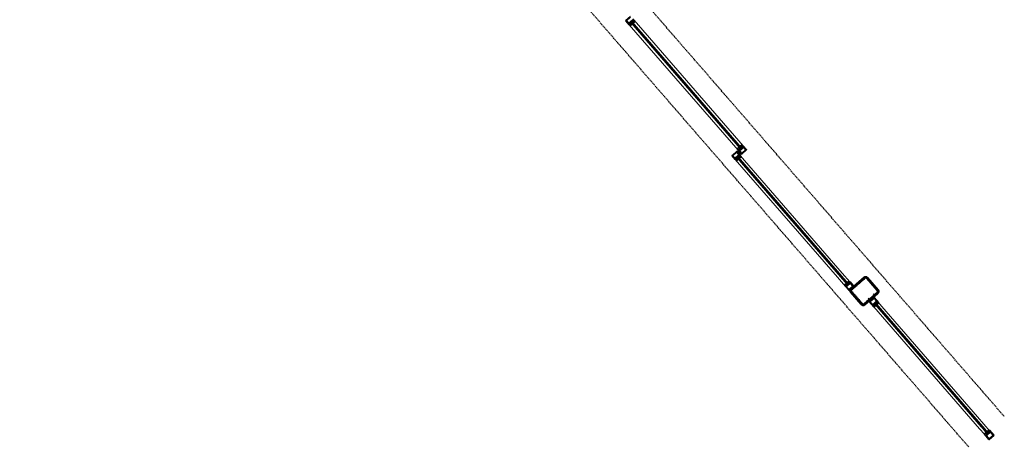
# Model space of a CAD drawing. Header units: millimetres. Extents: x 98667 to 994031, y -2704 to 533009.
# Tile 154 of 256: x 564395 to 571331, y 324670 to 327679. Entities that reach past the tile are written whole.
import ezdxf

# ---------------------------------------------------------------- set-up
doc = ezdxf.new("R2010")
doc.units = ezdxf.units.MM
doc.linetypes.add('CONTINOUS', pattern=[0])
doc.linetypes.add('HIDDENX2', pattern=[19.05, 12.7, -6.35])
for name, color, linetype, lineweight in [('A-DETL-MEDM', 2, 'Continuous', 20), ('A-DETL-PATT', 5, 'Continuous', 40), ('A-DETL-THIN', 1, 'Continuous', 15), ('A-FLOR-OVHD', 2, 'HIDDENX2', 25), ('A-SECT-MEDT', 3, 'Continuous', 35), ('A-SECT-THIN', 1, 'Continuous', 15)]:
    doc.layers.add(name, color=color, linetype=linetype, lineweight=lineweight)

msp = doc.modelspace()

# ---------------------------------------------------------------- linework, layer by layer
at = {"color": 251}
for p, q in [((569452.1, 326700.9), (569454.1, 326701.8)), ((569452.1, 326700.9), (569455.5, 326697)), ((569454.3, 326702.6), (569453.7, 326703.2)), ((569455.5, 326697), (569456.7, 326698.8)), ((569457.5, 326698.9), (569458.1, 326698.3)), ((569461.9, 326709.3), (569461.4, 326709.9)), ((569464, 326711.2), (569462.8, 326709.3)), ((569464, 326711.2), (569467.3, 326707.3)), ((569465.2, 326705.6), (569465.7, 326704.9)), ((569467.3, 326707.3), (569465.3, 326706.4)), ((570216.2, 325821.5), (570218.1, 325822.4)), ((570219.5, 325817.6), (570216.2, 325821.5)), ((570218.3, 325823.2), (570217.8, 325823.8)), ((570219.5, 325817.6), (570220.7, 325819.4)), ((570221.6, 325819.5), (570222.1, 325818.9)), ((570225.8, 325829.7), (570225.2, 325830.3)), ((570227.8, 325831.6), (570226.6, 325829.8)), ((570231.2, 325827.7), (570227.8, 325831.6)), ((570229, 325826), (570229.6, 325825.4)), ((570231.2, 325827.7), (570229.2, 325826.8)), ((570429.1, 325680.2, 0), (570428.6, 325680.8, 0)), ((570431.1, 325682.1, 0), (570429.9, 325680.2, 0)), ((570431.1, 325682.1, 0), (570434.5, 325678.2, 0)), ((570432.3, 325676.5, 0), (570432.9, 325675.8, 0)), ((570434.5, 325678.2, 0), (570432.5, 325677.3, 0)), ((570419.5, 325672, 0), (570421.5, 325672.9, 0)), ((570419.5, 325672, 0), (570422.9, 325668.1, 0)), ((570421.6, 325673.7, 0), (570421.1, 325674.3, 0)), ((570422.9, 325668.1, 0), (570424, 325669.9, 0)), ((570424.9, 325670, 0), (570425.4, 325669.3, 0)), ((571204.4, 324773.2), (571203.8, 324773.9)), ((571211.9, 324779.7), (571211.3, 324780.4)), ((571213.9, 324781.6), (571212.7, 324779.8)), ((571217.2, 324777.7), (571213.9, 324781.6)), ((571215.1, 324776), (571215.6, 324775.4)), ((571217.2, 324777.7), (571215.3, 324776.8)), ((571202.2, 324771.5), (571204.2, 324772.4)), ((571205.6, 324767.6), (571202.2, 324771.5)), ((571205.6, 324767.6), (571206.8, 324769.5)), ((571207.6, 324769.5), (571208.2, 324768.9))]:
    msp.add_line(p, q, dxfattribs=at)
for centre, major_axis, start_param, end_param in [((569454.8, 326702.8), (-0.83, 0.83), 3.796307, 6.729516), ((569453.9, 326702.3), (-0.359, 0.359), 2.802143, 4.642502), ((569462.9, 326706.5), (-5.56, 5.56), 1.292496, 1.474387), ((569457.1, 326698.6), (-0.359, 0.359), 4.642502, 6.498511), ((569462.6, 326706.9), (-5.56, 5.56), 1.527431, 1.709322), ((569457.8, 326699.4), (-0.83, 0.83), 2.555487, 5.488696), ((570225.5, 325829.2), (-0.83, 0.83), -0.585958, 2.347251), ((570220.7, 325821.7), (-5.56, 5.56), 4.669172, 4.851063), ((570226.2, 325830), (-0.359, 0.359), 1.501057, 3.357067), ((570220.4, 325822.1), (-5.56, 5.56), 4.434237, 4.616128), ((570228.4, 325825.8), (-0.83, 0.83), 0.654863, 3.588072), ((570229.4, 325826.3), (-0.359, 0.359), -0.339301, 1.501057), ((570422.2, 325673.9, 0), (-0.83, 0.83), 3.796307, 6.729516), ((570421.2, 325673.4, 0), (-0.359, 0.359), 2.802143, 4.642502), ((570430.2, 325677.6, 0), (-5.56, 5.56), 1.292496, 1.474387), ((570424.5, 325669.6, 0), (-0.359, 0.359), 4.642502, 6.498511), ((570429.9, 325677.9, 0), (-5.56, 5.56), 1.527431, 1.709322), ((570425.2, 325670.5, 0), (-0.83, 0.83), 2.555487, 5.488696), ((571211.5, 324779.2), (-0.83, 0.83), -0.585958, 2.347251), ((571206.8, 324771.8), (-5.56, 5.56), 4.669172, 4.851063), ((571212.2, 324780.1), (-0.359, 0.359), 1.501057, 3.357067), ((571206.5, 324772.1), (-5.56, 5.56), 4.434237, 4.616128), ((571214.5, 324775.8), (-0.83, 0.83), 0.654863, 3.588072), ((571215.5, 324776.3), (-0.359, 0.359), -0.339301, 1.501057)]:
    msp.add_ellipse(centre, major_axis=major_axis, ratio=1, start_param=start_param, end_param=end_param, dxfattribs=at)
at = {"color": 251, "extrusion": (-1.71224e-16, 9.64714e-16, -1)}
for centre, major_axis, start_param, end_param in [((569461.6, 326708.8), (-0.83, 0.83), 3.935934, 6.869143), ((569456.9, 326701.3), (-5.56, 5.56), 1.432123, 1.614013), ((569462.3, 326709.6), (-0.359, 0.359), 2.94177, 4.782128), ((569456.6, 326701.7), (-5.56, 5.56), 1.667058, 1.848948), ((569464.6, 326705.3), (-0.83, 0.83), 2.695113, 5.628322), ((569465.6, 326705.9), (-0.359, 0.359), 4.782128, 6.638138), ((570218.9, 325823.4), (-0.83, 0.83), 5.836706, 8.769915), ((570217.9, 325822.9), (-0.359, 0.359), 1.640535, 3.496545), ((570226.9, 325827.1), (-5.56, 5.56), 4.80865, 4.990541), ((570221.2, 325819.1), (-0.359, 0.359), 6.083362, 7.923721), ((570226.6, 325827.5), (-5.56, 5.56), 4.573715, 4.755606), ((570221.9, 325820), (-0.83, 0.83), 0.794341, 3.72755), ((571204.9, 324773.5), (-0.83, 0.83), 5.836706, 8.769915), ((571204, 324772.9), (-0.359, 0.359), 1.640535, 3.496545), ((571213, 324777.1), (-5.56, 5.56), 4.80865, 4.990541), ((571207.2, 324769.2), (-0.359, 0.359), 6.083362, 7.923721), ((571212.7, 324777.5), (-5.56, 5.56), 4.573715, 4.755606), ((571207.9, 324770), (-0.83, 0.83), 0.794341, 3.72755)]:
    msp.add_ellipse(centre, major_axis=major_axis, ratio=1, start_param=start_param, end_param=end_param, dxfattribs=at)
at = {"color": 251, "extrusion": (9.31495e-16, -3.0382e-16, -1)}
for centre, major_axis, start_param, end_param in [((570428.8, 325679.6, 0), (-0.83, 0.83), 3.936082, 6.869291), ((570424.1, 325672.2, 0), (-5.56, 5.56), 1.432271, 1.614161), ((570429.5, 325680.5, 0), (-0.359, 0.359), 2.941918, 4.782276), ((570423.7, 325672.6, 0), (-5.56, 5.56), 1.667206, 1.849096), ((570431.8, 325676.2, 0), (-0.83, 0.83), 2.695261, 5.628471), ((570432.7, 325676.8, 0), (-0.359, 0.359), 4.782276, 6.638286)]:
    msp.add_ellipse(centre, major_axis=major_axis, ratio=1, start_param=start_param, end_param=end_param, dxfattribs=at)
at = {"layer": 'A-DETL-MEDM', "color": 251}
for p, q in [((570251.5, 325783.2), (570344.8, 325864.4)), ((570256.2, 325777.8), (570349.5, 325858.9)), ((570359.6, 325858.2), (570435.3, 325771.2)), ((570365.1, 325862.9), (570440.7, 325775.9)), ((570325.7, 325675.9), (570250, 325763)), ((570331.1, 325680.6), (570255.5, 325767.7)), ((570434.6, 325761.1), (570341.2, 325679.9)), ((570439.3, 325755.7), (570345.9, 325674.5))]:
    msp.add_line(p, q, dxfattribs=at)
for centre, radius, start, end in [((570354.2, 325853.5), 14.3, 41, 131), ((570354.2, 325853.5), 7.17, 41, 131), ((570260.9, 325772.4), 14.3, 131, 221), ((570260.9, 325772.4), 7.17, 130.99999, 220.99999), ((570429.9, 325766.5), 7.17, 310.99999, 40.99999), ((570429.9, 325766.5), 14.3, 311, 41), ((570336.5, 325685.3), 14.3, 221, 311), ((570336.5, 325685.3), 7.17, 220.99999, 310.99999)]:
    msp.add_arc(centre, radius, start, end, dxfattribs=at)
at = {"layer": 'A-DETL-PATT', "color": 251}
for p, q in [((568669.2, 327673.7), (568695.5, 327696.5)), ((568684.1, 327653.4), (568669, 327670.9)), ((568686.4, 327653.3), (568713.6, 327676.9)), ((569474.2, 326773.9), (568703.1, 327660.8)), ((569475.7, 326775.2), (568704.6, 327662.1)), ((569432.6, 326704.1), (569417.4, 326721.5)), ((569417.6, 326724.3), (569443.9, 326747.2)), ((569434.8, 326703.9), (569462, 326727.6)), ((569456.1, 326737.9), (569448.4, 326746.9)), ((569457.3, 326736.6), (569450.4, 326744.5)), ((569451.7, 326741.9), (569452.8, 326741.8)), ((569451.7, 326741.9), (569456.1, 326736.9)), ((569456.1, 326736.9), (569456.1, 326737.9)), ((569457.2, 326735.5), (569457.3, 326736.6)), ((569462.2, 326729.8), (569457.2, 326735.5)), ((569465.5, 326757.3), (569470.5, 326751.6)), ((569492.9, 326783.2), (569465.7, 326759.5)), ((569470.5, 326751.6), (569470.4, 326750.5)), ((569470.4, 326750.5), (569477.3, 326742.5)), ((569471.7, 326750.2), (569471.6, 326749.1)), ((569471.6, 326749.1), (569479.3, 326740.2)), ((569476, 326745.2), (569471.7, 326750.2)), ((569476, 326745.2), (569474.9, 326745.3)), ((569510.1, 326762.8), (569483.8, 326739.9)), ((569495.1, 326783), (569510.3, 326765.6)), ((570228.5, 325817.6), (569451.5, 326711.5)), ((570230, 325818.9), (569453, 326712.8)), ((570245.7, 325825.7), (570218.4, 325802)), ((570247.9, 325825.5), (570265, 325805.8)), ((570218.3, 325799.8), (570235.4, 325780.1)), ((570264.9, 325803), (570238.2, 325779.9)), ((570402.6, 325674, 0), (570384.6, 325694.6, 0)), ((570411.7, 325720.3, 0), (570385, 325697.1, 0)), ((570432, 325697.5, 0), (570404.8, 325673.8, 0)), ((570432.2, 325699.7, 0), (570414.5, 325720.1, 0)), ((570422.5, 325678.8, 0), (571173.5, 324814.7)), ((570424, 325680.1, 0), (571175, 324816)), ((571212.8, 324769.7), (571173.6, 324814.7)), ((571214.4, 324771), (571175.1, 324816.1)), ((571232.7, 324776.5), (571205.4, 324752.8)), ((571234.9, 324776.3), (571252.5, 324756)), ((571205.3, 324750.6), (571223.2, 324730)), ((571252.4, 324753.2), (571225.7, 324730))]:
    msp.add_line(p, q, dxfattribs=at)
at = {"layer": 'A-DETL-PATT', "color": 251, "linetype": 'Continuous'}
for p, q in [((570288, 325815), (570287.3, 325804.9)), ((570294, 325820.2), (570293.3, 325810.1)), ((570297, 325822.8), (570296.3, 325812.7)), ((570303, 325828), (570302.3, 325817.9)), ((570306, 325830.6), (570305.3, 325820.5)), ((570312, 325835.8), (570311.3, 325825.7)), ((570315, 325838.5), (570314.3, 325828.3)), ((570321, 325843.7), (570320.3, 325833.6)), ((570324, 325846.3), (570323.3, 325836.2)), ((570330, 325851.5), (570329.3, 325841.4)), ((570333, 325854.1), (570332.3, 325844)), ((570339, 325859.3), (570338.3, 325849.2)), ((570342, 325861.9), (570341.3, 325851.8)), ((570348, 325866.4), (570347.3, 325857)), ((570350.9, 325867.5), (570350.3, 325859.6)), ((570356.5, 325867.7), (570356, 325860.5)), ((570359.3, 325866.9), (570358.8, 325859.1)), ((570364.7, 325863.3), (570364, 325853.2)), ((570367.3, 325860.4), (570366.6, 325850.2)), ((570372.5, 325854.4), (570371.8, 325844.2)), ((570375.1, 325851.4), (570374.4, 325841.2)), ((570380.4, 325845.3), (570379.6, 325835.2)), ((570383, 325842.3), (570382.3, 325832.2)), ((570388.2, 325836.3), (570387.5, 325826.2)), ((570390.8, 325833.3), (570390.1, 325823.2)), ((570396, 325827.3), (570395.3, 325817.2)), ((570398.6, 325824.3), (570397.9, 325814.2)), ((570403.8, 325818.3), (570403.1, 325808.2)), ((570406.4, 325815.3), (570405.7, 325805.2)), ((570248.9, 325780.3), (570247.9, 325766.1)), ((570252, 325783.7), (570250.5, 325762.4)), ((570256.4, 325766.5), (570255.7, 325756.4)), ((570258, 325788.9), (570257.3, 325778.8)), ((570259, 325763.5), (570258.3, 325753.4)), ((570261, 325791.5), (570260.3, 325781.4)), ((570264.3, 325757.5), (570263.5, 325747.4)), ((570266.9, 325754.5), (570266.2, 325744.4)), ((570267, 325796.7), (570266.3, 325786.6)), ((570270, 325799.3), (570269.3, 325789.2)), ((570272.1, 325748.5), (570271.4, 325738.4)), ((570274.7, 325745.5), (570274, 325735.4)), ((570276, 325804.5), (570275.3, 325794.4)), ((570279, 325807.1), (570278.3, 325797)), ((570285, 325812.4), (570284.3, 325802.2)), ((570411.7, 325809.3), (570411, 325799.2)), ((570414.3, 325806.3), (570413.6, 325796.2)), ((570415.6, 325744.6), (570414.9, 325734.5)), ((570418.6, 325747.2), (570417.9, 325737.1)), ((570419.5, 325800.3), (570418.8, 325790.2)), ((570422.1, 325797.3), (570421.4, 325787.2)), ((570424.6, 325752.4), (570423.9, 325742.3)), ((570427.3, 325791.3), (570426.6, 325781.2)), ((570427.6, 325755), (570426.9, 325744.9)), ((570429.9, 325788.3), (570429.2, 325778.2)), ((570433.6, 325760.2), (570432.9, 325750.1)), ((570435.2, 325782.3), (570434.4, 325772.2)), ((570436.7, 325764.3), (570435.9, 325752.7)), ((570437.8, 325779.3), (570437, 325767.7)), ((570442.9, 325772.5), (570442, 325758.8)), ((570279.9, 325739.5), (570279.2, 325729.4)), ((570282.5, 325736.5), (570281.8, 325726.4)), ((570287.7, 325730.5), (570287, 325720.4)), ((570290.4, 325727.5), (570289.6, 325717.4)), ((570295.6, 325721.5), (570294.9, 325711.4)), ((570298.2, 325718.5), (570297.5, 325708.4)), ((570303.4, 325712.5), (570302.7, 325702.4)), ((570306, 325709.5), (570305.3, 325699.4)), ((570311.2, 325703.5), (570310.5, 325693.4)), ((570313.8, 325700.5), (570313.1, 325690.4)), ((570319.1, 325694.5), (570318.3, 325684.4)), ((570321.7, 325691.5), (570321, 325681.4)), ((570326.9, 325685.5), (570326.2, 325675.4)), ((570329.5, 325682.5), (570328.8, 325673.2)), ((570334.8, 325678.4), (570334.3, 325671.2)), ((570337.7, 325678.3), (570337.1, 325671)), ((570343.6, 325681.9), (570342.9, 325672.5)), ((570346.6, 325684.6), (570345.8, 325674.4)), ((570352.6, 325689.8), (570351.9, 325679.7)), ((570355.6, 325692.4), (570354.9, 325682.3)), ((570361.6, 325697.6), (570360.9, 325687.5)), ((570364.6, 325700.2), (570363.9, 325690.1)), ((570370.6, 325705.4), (570369.9, 325695.3)), ((570373.6, 325708), (570372.9, 325697.9)), ((570379.6, 325713.3), (570378.9, 325703.1)), ((570382.6, 325715.9), (570381.9, 325705.8)), ((570388.6, 325721.1), (570387.9, 325711)), ((570391.6, 325723.7), (570390.9, 325713.6)), ((570397.6, 325728.9), (570396.9, 325718.8)), ((570400.6, 325731.5), (570399.9, 325721.4)), ((570406.6, 325736.7), (570405.9, 325726.6)), ((570409.6, 325739.4), (570408.9, 325729.2))]:
    msp.add_line(p, q, dxfattribs=at)
at = {"layer": 'A-DETL-PATT', "color": 251}
for centre, radius, start, end in [((568670.5, 327672.2), 1.98, 131.00424, 221.00414), ((568685.3, 327654.5), 1.57, 221.00424, 311.00421), ((568712.6, 327678.1), 1.57, 311.00421, 41.00424), ((569418.9, 326722.8), 1.98, 131.00424, 221.00414), ((569446, 326744.8), 3.17, 41.00424, 131.00421), ((569461, 326728.8), 1.57, 311.00421, 41.00424), ((569466.7, 326758.3), 1.57, 131.00421, 221.00424), ((569481.7, 326742.3), 3.17, 221.00424, 311.00421), ((569493.9, 326782), 1.57, 41.00424, 131.00421), ((569508.8, 326764.3), 1.98, 311.00424, 41.00414), ((569433.8, 326705.1), 1.57, 221.00424, 311.00421), ((570246.7, 325824.5), 1.57, 41.00424, 131.00421), ((570219.5, 325800.8), 1.57, 131.00421, 221.00424), ((570236.9, 325781.4), 1.98, 220.98939, 310.94757), ((570263.6, 325804.5), 1.98, 310.94757, 41.01061), ((570386.3, 325695.6, 0), 1.98, 131.05243, 221.01061), ((570413, 325718.7, 0), 1.98, 40.98939, 130.94757), ((570431, 325698.7, 0), 1.57, 310.99578, 40.99576), ((570403.7, 325675, 0), 1.57, 220.99576, 310.99578), ((571233.7, 324775.3), 1.57, 41.00424, 131.00421), ((571206.5, 324751.6), 1.57, 131.00421, 221.00424), ((571224.4, 324731.5), 1.98, 220.98939, 310.94757), ((571251, 324754.7), 1.98, 311.05243, 41.01061), ((571251.1, 324754.7), 1.98, 310.94757, 41.01061)]:
    msp.add_arc(centre, radius, start, end, dxfattribs=at)
at = {"layer": 'A-DETL-THIN', "color": 251, "linetype": 'CONTINOUS'}
for p, q in [((568687.9, 327644.3), (569456.1, 326760.6)), ((568723.6, 327675.4), (569491.8, 326791.7)), ((570189.5, 325896.3, 0), (569469.8, 326724.1)), ((569436.3, 326695), (570155.9, 325867.2)), ((570243.7, 325833.7, 0), (570189.4, 325896.2, 0)), ((570155.8, 325867.1), (570211.9, 325802.6)), ((571143, 324885.2, 0), (570437.9, 325696.3, 0)), ((571157.5, 324800.7), (570411.9, 325658.4, 0)), ((571143, 324885.2, 0), (571232.3, 324782.5)), ((571157.5, 324800.7), (571191.1, 324762))]:
    msp.add_line(p, q, dxfattribs=at)
at = {"layer": 'A-DETL-THIN', "color": 251}
for p, q in [((570250.5, 325784.3), (570343.8, 325865.5)), ((570366.2, 325863.9), (570441.8, 325776.9)), ((570324.6, 325674.9), (570248.9, 325762)), ((570440.3, 325754.5), (570346.9, 325673.4))]:
    msp.add_line(p, q, dxfattribs=at)
for centre, start, end in [((570354.2, 325853.5), 41, 131), ((570260.9, 325772.4), 131, 221), ((570429.9, 325766.5), 311, 41), ((570336.5, 325685.3), 221, 311)]:
    msp.add_arc(centre, 15.8, start, end, dxfattribs=at)
at = {"layer": 'A-FLOR-OVHD', "color": 251, "ltscale": 0.5}
for p, q in [((571331.2, 324886.8, 0), (564643.7, 332580, 0)), ((571082.2, 324670.3, 0), (564394.6, 332363.5, 0))]:
    msp.add_line(p, q, dxfattribs=at)
at = {"layer": 'A-SECT-MEDT', "color": 251}
for p, q in [((568664.7, 327674), (568697.5, 327702.5)), ((568687.9, 327644.3), (568664.5, 327671.2)), ((568691.6, 327648.3), (568688.2, 327645.4)), ((568688.6, 327644.8), (568688.2, 327645.4)), ((568689.8, 327652.1), (568717.7, 327676.3)), ((568698.2, 327637.4), (568690.3, 327646.4)), ((568690.4, 327646.9), (568692.9, 327649.2)), ((568691.6, 327648.3), (568690.5, 327648.7)), ((568693.4, 327648.8), (568692, 327646.8)), ((568698.3, 327639.2), (568692, 327646.4)), ((568698.7, 327637.3), (568709.6, 327646.8)), ((568698.8, 327639.1), (568700.6, 327640.6)), ((568700.8, 327640.8), (568705.4, 327644.8)), ((568706, 327663.5), (568701.3, 327659.4)), ((569472.4, 326772.3), (568701.3, 327659.3)), ((568703.6, 327652.5), (568701.8, 327654.6)), ((568705.4, 327645.3), (568702.1, 327649.1)), ((568702.2, 327650.8), (568703.5, 327651.9)), ((568704.9, 327652.9), (568702.3, 327655.9)), ((568705.3, 327650.9), (568703.1, 327649.9)), ((568704.8, 327647.9), (568703.1, 327649.9)), ((568704.9, 327652.9), (568705.6, 327652.1)), ((568706.7, 327645.8), (568705, 327647.7)), ((569477.2, 326776.5), (568706.1, 327663.5)), ((568708, 327647.8), (568706.7, 327645.8)), ((568709.7, 327647.4), (568709.3, 327647.8)), ((568712.8, 327659.7), (568710.1, 327662.7)), ((568713.4, 327660.9), (568711.5, 327663)), ((568712.8, 327659.7), (568713.4, 327658.9)), ((568715.2, 327662), (568713.9, 327660.9)), ((568714.7, 327659), (568716, 327661)), ((568723.6, 327675.4), (568715.2, 327685.1)), ((568717.7, 327659.1), (568716, 327661)), ((568720.2, 327658.2), (568716.9, 327661.9)), ((568717.5, 327654.2), (568717.1, 327654.7)), ((568717.4, 327655.9), (568719.6, 327656.9)), ((568719.6, 327656.9), (568717.9, 327658.9)), ((568720.7, 327673.3), (568718.1, 327671)), ((568729, 327663.7), (568718.1, 327654.2)), ((568719.1, 327672.3), (568718.4, 327676.1)), ((568718.4, 327670.5), (568720.6, 327671.6)), ((568719.1, 327672.3), (568722.4, 327675.2)), ((568725.3, 327662.1), (568720.7, 327658.1)), ((568727.2, 327664.3), (568721, 327671.5)), ((568729, 327664.2), (568721.2, 327673.2)), ((568723.1, 327674.8), (568722.4, 327675.2)), ((568727.2, 327663.8), (568725.5, 327662.3)), ((569478.9, 326797.6), (569469.3, 326789.3)), ((569469.3, 326788.8), (569469.7, 326788.3)), ((569470.9, 326788.4), (569472.2, 326790.4)), ((569472.2, 326790.4), (569474, 326788.4)), ((569476.8, 326794.2), (569473.6, 326791.4)), ((569473.6, 326790.8), (569476.8, 326787.1)), ((569473.7, 326785.3), (569475.8, 326786.3)), ((569474.1, 326788.3), (569475.8, 326786.3)), ((569476.7, 326785.4), (569475.4, 326784.2)), ((569478.8, 326795.8), (569477, 326794.3)), ((569479.3, 326795.8), (569485.6, 326788.6)), ((569479.4, 326797.6), (569487.3, 326788.6)), ((569484.2, 326786.2), (569485.6, 326788.2)), ((569487.2, 326788.1), (569484.7, 326785.8)), ((569487.7, 326788.1), (569491, 326791)), ((569487.7, 326788.1), (569488.8, 326787.7)), ((569490.7, 326791.7), (569491, 326791)), ((569491.4, 326792.1), (569514.8, 326765.3)), ((569436.3, 326695), (569412.9, 326721.8)), ((569413.1, 326724.6), (569445.9, 326753.1)), ((569438.3, 326702.7), (569466.2, 326727)), ((569448.6, 326771.3), (569460.9, 326782)), ((569448.6, 326770.8), (569456.4, 326761.8)), ((569453.6, 326747.3), (569448.7, 326752.9)), ((569450.4, 326771.2), (569452.1, 326772.7)), ((569450.4, 326770.6), (569456.6, 326763.5)), ((569450.9, 326746.7), (569451.9, 326747.6)), ((569454.4, 326742.7), (569450.9, 326746.7)), ((569452.8, 326746.6), (569451.9, 326747.6)), ((569452.3, 326772.9), (569458.3, 326778)), ((569452.8, 326746.6), (569453.6, 326747.3)), ((569454.4, 326742.7), (569455.4, 326743.6)), ((569454.6, 326744.6), (569455.3, 326745.3)), ((569455.4, 326743.6), (569454.6, 326744.6)), ((569461.8, 326737.8), (569455.3, 326745.3)), ((569455.7, 326761), (569464.1, 326751.4)), ((569456.2, 326761.7), (569456.8, 326761.3)), ((569460.2, 326764.2), (569456.8, 326761.3)), ((569456.9, 326761.7), (569459.5, 326764)), ((569459.2, 326764.5), (569457, 326763.3)), ((569458.8, 326778), (569462.1, 326774.2)), ((569459.2, 326737.2), (569460.2, 326738.1)), ((569462.7, 326733.1), (569459.2, 326737.2)), ((569461.6, 326780.3), (569459.4, 326779.2)), ((569459.4, 326779.2), (569461.1, 326777.3)), ((569460.2, 326764.2), (569460.9, 326760.3)), ((569461.1, 326737.1), (569460.2, 326738.1)), ((569461.1, 326737.1), (569461.8, 326737.8)), ((569461.3, 326777.1), (569463, 326775.1)), ((569461.4, 326782), (569461.8, 326781.5)), ((569489.4, 326784.4), (569461.5, 326760.1)), ((569462.7, 326733.1), (569463.7, 326734.1)), ((569462.8, 326735.1), (569463.6, 326735.7)), ((569463.7, 326734.1), (569462.8, 326735.1)), ((569464.3, 326777.1), (569463, 326775.1)), ((569472, 326726), (569463.6, 326735.7)), ((569463.8, 326774.1), (569465.1, 326775.3)), ((569465, 326753.9), (569464, 326753)), ((569464, 326753), (569464.9, 326752)), ((569464.9, 326752), (569464.1, 326751.4)), ((569465, 326753.9), (569468.5, 326749.9)), ((569466.2, 326776.5), (569465.5, 326777.2)), ((569465.6, 326775.2), (569467.4, 326773.1)), ((569466.6, 326750), (569465.9, 326749.3)), ((569465.9, 326749.3), (569472.4, 326741.8)), ((569466.2, 326776.5), (569468.8, 326773.4)), ((569469.1, 326723.9), (569466.5, 326721.7)), ((569466.6, 326750), (569467.5, 326749)), ((569467.5, 326722.9), (569466.8, 326726.8)), ((569466.8, 326721.2), (569469, 326722.3)), ((569468.5, 326749.9), (569467.5, 326749)), ((569467.5, 326722.9), (569470.9, 326725.8)), ((569475.7, 326715), (569469.4, 326722.2)), ((569477.5, 326714.9), (569469.6, 326723.9)), ((569471.5, 326725.4), (569470.9, 326725.8)), ((569473.3, 326744.4), (569472.3, 326743.5)), ((569472.3, 326743.5), (569473.2, 326742.5)), ((569472.4, 326772.3), (569477.2, 326776.5)), ((569472.4, 326772.3), (569477.2, 326776.5)), ((569473.2, 326742.5), (569472.4, 326741.8)), ((569473.3, 326744.4), (569476.8, 326740.4)), ((569474, 326783.3), (569473.4, 326784)), ((569474, 326783.3), (569476.7, 326780.3)), ((569474.9, 326740.5), (569474.2, 326739.8)), ((569474.2, 326739.8), (569479, 326734.2)), ((569474.9, 326740.5), (569475.8, 326739.5)), ((569475.4, 326783.7), (569477.2, 326781.6)), ((569476.8, 326740.4), (569475.8, 326739.5)), ((569514.6, 326762.5), (569481.8, 326734)), ((569440, 326699), (569436.7, 326696.1)), ((569437, 326695.4), (569436.7, 326696.1)), ((569438.8, 326697.6), (569441.4, 326699.8)), ((569446.6, 326688), (569438.8, 326697)), ((569440, 326699), (569438.9, 326699.4)), ((569441.8, 326699.4), (569440.4, 326697.4)), ((569446.7, 326689.8), (569440.5, 326697)), ((569447.1, 326688), (569458.1, 326697.5)), ((569447.3, 326689.8), (569449, 326691.3)), ((569449.2, 326691.5), (569453.8, 326695.4)), ((569454.5, 326714.2), (569449.7, 326710)), ((570226.8, 325816.1), (569449.8, 326709.9)), ((569452, 326703.1), (569450.2, 326705.2)), ((569453.8, 326696), (569450.6, 326699.7)), ((569453.3, 326703.5), (569450.7, 326706.6)), ((569450.7, 326701.4), (569452, 326702.6)), ((569453.7, 326701.5), (569451.6, 326700.5)), ((569453.3, 326698.6), (569451.6, 326700.5)), ((569453.3, 326703.5), (569454, 326702.8)), ((569455.1, 326696.4), (569453.4, 326698.4)), ((570231.6, 325820.3), (569454.5, 326714.2)), ((569456.5, 326698.4), (569455.1, 326696.4)), ((569458.1, 326698), (569457.7, 326698.5)), ((569461.2, 326710.3), (569458.5, 326713.4)), ((569461.8, 326711.6), (569460, 326713.7)), ((569461.2, 326710.3), (569461.8, 326709.6)), ((569463.6, 326712.7), (569462.3, 326711.6)), ((569463.1, 326709.7), (569464.4, 326711.7)), ((569466.1, 326709.7), (569464.4, 326711.7)), ((569468.6, 326708.8), (569465.3, 326712.6)), ((569466, 326704.9), (569465.6, 326705.3)), ((569465.8, 326706.5), (569468, 326707.6)), ((569468, 326707.6), (569466.3, 326709.5)), ((569477.4, 326714.3), (569466.5, 326704.8)), ((569473.7, 326712.8), (569469.1, 326708.8)), ((569475.6, 326714.4), (569473.9, 326712.9)), ((570205.1, 325813.5), (570217, 325823.8)), ((570206.9, 325813.4), (570208.6, 325814.9)), ((570208.8, 325815.1), (570214.3, 325819.9)), ((570244.3, 325828.7), (570214.3, 325802.6)), ((570214.9, 325819.8), (570218.1, 325816.1)), ((570217.6, 325822.1), (570215.5, 325821.1)), ((570215.5, 325821.1), (570217.2, 325819.1)), ((570217.3, 325818.9), (570219.1, 325817)), ((570217.5, 325823.8), (570217.9, 325823.3)), ((570220.4, 325819), (570219.1, 325817)), ((570219.8, 325815.9), (570221.1, 325817.1)), ((570222.3, 325818.3), (570221.6, 325819)), ((570221.7, 325817), (570223.5, 325814.9)), ((570222.3, 325818.3), (570224.9, 325815.2)), ((570225.2, 325830.5), (570225.6, 325830)), ((570235.3, 325839.7), (570225.3, 325831)), ((570231.6, 325820.3), (570226.8, 325816.1)), ((570226.9, 325830.1), (570228.2, 325832.1)), ((570228.2, 325832.1), (570229.9, 325830.2)), ((570230, 325825), (570229.3, 325825.8)), ((570233.2, 325836.3), (570229.5, 325833.1)), ((570229.5, 325832.5), (570232.8, 325828.8)), ((570229.6, 325827), (570231.8, 325828)), ((570230, 325830), (570231.8, 325828)), ((570230, 325825), (570232.6, 325822)), ((570232.6, 325827.1), (570231.3, 325826)), ((570231.3, 325825.4), (570233.1, 325823.3)), ((570235.1, 325837.9), (570233.4, 325836.4)), ((570235.7, 325837.9), (570241.9, 325830.7)), ((570235.8, 325839.7), (570243.6, 325830.7)), ((570240.5, 325830.6), (570243.8, 325833.5)), ((570240.5, 325830.6), (570244.2, 325829.3)), ((570240.6, 325828.3), (570242, 325830.3)), ((570243.6, 325830.2), (570241, 325827.9)), ((570243.5, 325834.2), (570243.8, 325833.5)), ((570244.2, 325834.6), (570269.5, 325805.5)), ((570249.5, 325785.5), (570342.9, 325866.6)), ((570367.3, 325864.9), (570443, 325777.9)), ((570205.1, 325813), (570212.9, 325804)), ((570206.9, 325812.9), (570213.1, 325805.7)), ((570212.9, 325806.7), (570210.2, 325804.3)), ((570210.2, 325804.3), (570235.1, 325775.6)), ((570212.9, 325806.7), (570213.7, 325802.8)), ((570215.7, 325806.7), (570213.5, 325805.6)), ((570213.5, 325803.9), (570216, 325806.2)), ((570269.3, 325802.7), (570237.9, 325775.4)), ((570323.4, 325674), (570247.8, 325761)), ((570441.3, 325753.4), (570347.9, 325672.2)), ((570411.6, 325658.8, 0), (570380.4, 325694.6, 0)), ((570412, 325724.7, 0), (570380.6, 325697.4, 0)), ((570436.5, 325697.2, 0), (570404.5, 325669.4, 0)), ((570446, 325688.6, 0), (570414.8, 325724.5, 0)), ((570419.2, 325674.2, 0), (570417.4, 325676.3, 0)), ((570420.6, 325674.6, 0), (570417.9, 325677.6, 0)), ((570420.7, 325677.3, 0), (570425.5, 325681.5, 0)), ((570420.7, 325677.3, 0), (571171.7, 324813.1)), ((570425.5, 325681.5, 0), (571176.6, 324817.4)), ((570428.3, 325681.3, 0), (570425.6, 325684.3, 0)), ((570428.9, 325682.5, 0), (570427, 325684.6, 0)), ((570428.3, 325681.3, 0), (570428.9, 325680.5, 0)), ((570430.7, 325683.6, 0), (570429.4, 325682.5, 0)), ((570430.2, 325680.6, 0), (570431.5, 325682.6, 0)), ((570433.2, 325680.6, 0), (570431.5, 325682.6, 0)), ((570435.7, 325679.7, 0), (570432.4, 325683.5, 0)), ((570433, 325675.8, 0), (570432.6, 325676.2, 0)), ((570432.9, 325677.5, 0), (570435.1, 325678.5, 0)), ((570435.1, 325678.5, 0), (570433.4, 325680.5, 0)), ((570436.2, 325694.8, 0), (570433.6, 325692.6, 0)), ((570444.5, 325685.2, 0), (570433.6, 325675.8, 0)), ((570433.9, 325692.1, 0), (570436.1, 325693.2, 0)), ((570440.8, 325683.7, 0), (570436.2, 325679.7, 0)), ((570442.7, 325685.9, 0), (570436.5, 325693.1, 0)), ((570444.5, 325685.8, 0), (570436.7, 325694.8, 0)), ((570444.9, 325688.4, 0), (570437.3, 325697.1, 0)), ((570442.7, 325685.4, 0), (570441, 325683.9, 0)), ((570445.5, 325688, 0), (570444.9, 325688.4, 0)), ((570412, 325659.8, 0), (570404.4, 325668.5, 0)), ((570406, 325668.6, 0), (570408.6, 325670.9, 0)), ((570413.8, 325659.1, 0), (570406, 325668.1, 0)), ((570409.1, 325670.5, 0), (570407.6, 325668.5, 0)), ((570413.9, 325660.9, 0), (570407.7, 325668.1, 0)), ((570412.3, 325659.2, 0), (570412, 325659.8, 0)), ((570414.4, 325659, 0), (570425.3, 325668.5, 0)), ((570414.5, 325660.8, 0), (570416.2, 325662.3, 0)), ((570416.4, 325662.5, 0), (570421, 325666.5, 0)), ((570421, 325667, 0), (570417.8, 325670.8, 0)), ((570417.9, 325672.5, 0), (570419.2, 325673.6, 0)), ((570420.9, 325672.6, 0), (570418.8, 325671.6, 0)), ((570420.5, 325669.6, 0), (570418.8, 325671.6, 0)), ((570420.6, 325674.6, 0), (570421.2, 325673.8, 0)), ((570422.4, 325667.5, 0), (570420.7, 325669.4, 0)), ((570423.7, 325669.5, 0), (570422.4, 325667.5, 0)), ((570425.3, 325669.1, 0), (570424.9, 325669.5, 0)), ((571211.1, 324768.1), (571171.8, 324813.2)), ((571215.9, 324772.3), (571176.6, 324817.4)), ((571192.1, 324764.3), (571203, 324773.8)), ((571232.9, 324780.9), (571201, 324753.1)), ((571203.6, 324773.8), (571204, 324773.3)), ((571222.3, 324790.6), (571211.3, 324781.1)), ((571211.3, 324780.5), (571211.7, 324780.1)), ((571212.9, 324780.1), (571214.2, 324782.1)), ((571214.2, 324782.1), (571216, 324780.2)), ((571216.1, 324775), (571215.4, 324775.8)), ((571220.2, 324787.1), (571215.6, 324783.1)), ((571215.6, 324782.6), (571218.8, 324778.8)), ((571215.7, 324777), (571217.8, 324778)), ((571216.1, 324780), (571217.8, 324778)), ((571216.1, 324775), (571218.7, 324772)), ((571218.7, 324777.1), (571217.4, 324776)), ((571217.4, 324775.4), (571219.2, 324773.3)), ((571222.1, 324788.8), (571220.4, 324787.3)), ((571222.7, 324788.7), (571228.9, 324781.5)), ((571222.8, 324790.5), (571230.6, 324781.5)), ((571225.1, 324791.1), (571225.4, 324790.5)), ((571225.4, 324790.5), (571233, 324781.8)), ((571225.8, 324791.6), (571257, 324755.7)), ((571227.5, 324779.1), (571229, 324781.1)), ((571230.6, 324781), (571228, 324778.7)), ((571191.4, 324761.7), (571222.6, 324725.7)), ((571192, 324762.3), (571192.6, 324761.9)), ((571192.1, 324763.8), (571199.9, 324754.8)), ((571192.6, 324761.9), (571200.1, 324753.2)), ((571193.9, 324764.2), (571195.6, 324765.7)), ((571193.9, 324763.7), (571200.1, 324756.5)), ((571195.8, 324765.9), (571200.4, 324769.9)), ((571200.4, 324754.8), (571203, 324757)), ((571202.7, 324757.5), (571200.5, 324756.4)), ((571201, 324769.8), (571204.2, 324766.1)), ((571203.7, 324772.1), (571201.5, 324771.1)), ((571201.5, 324771.1), (571203.3, 324769.1)), ((571203.4, 324768.9), (571205.1, 324767)), ((571206.4, 324769), (571205.1, 324767)), ((571205.9, 324766), (571207.2, 324767.1)), ((571208.3, 324768.3), (571207.7, 324769.1)), ((571207.7, 324767.1), (571209.6, 324765)), ((571208.3, 324768.3), (571211, 324765.3)), ((571211.1, 324768.1), (571215.9, 324772.3)), ((571256.8, 324752.9), (571225.4, 324725.5)), ((571225.4, 324725.5), (571256.8, 324752.8))]:
    msp.add_line(p, q, dxfattribs=at)
for centre, radius, start, end in [((568666, 327672.5), 1.98, 131.00424, 221.00416), ((568688.2, 327644.6), 0.421, 221.00402, 26.00441), ((568691.1, 327650.6), 1.98, 131.00424, 251.00424), ((568690.6, 327646.6), 0.381, 130.99578, 220.99576), ((568691.4, 327646.1), 0.381, 131.00421, 251.00423), ((568691.4, 327646.1), 0.381, 130.99578, 250.99576), ((568692.3, 327646.6), 0.381, 155.43969, 220.99576), ((568693.1, 327648.9), 0.305, 335.43969, 130.99578), ((568698.5, 327637.6), 0.381, 220.99576, 310.99578), ((568698.6, 327639.4), 0.381, 220.99576, 310.99578), ((568700.7, 327640.7), 0.127, 220.99576, 40.99576), ((568701.6, 327655.4), 0.825, 40.99576, 278.4168), ((568703, 327649.9), 1.19, 130.99578, 220.99576), ((568703.3, 327652.2), 0.381, 310.99578, 40.99576), ((568704.9, 327647.8), 0.127, 130.99578, 310.99578), ((568705, 327651.6), 0.787, 295.1086, 40.99576), ((568705.1, 327645.1), 0.381, 310.99578, 40.99576), ((568708.7, 327647.3), 0.787, 40.99576, 146.88292), ((568709.4, 327647.1), 0.381, 310.99578, 40.99576), ((568710.7, 327663.3), 0.825, 343.58321, 221.00424), ((568713.6, 327661.2), 0.381, 221.00424, 311.00421), ((568714, 327659.5), 0.787, 221.00424, 326.8914), ((568716, 327661.1), 1.19, 41.00424, 131.00421), ((568717.7, 327655.2), 0.787, 115.11708, 221.00424), ((568717.8, 327654.5), 0.381, 221.00424, 311.00421), ((568718, 327676), 0.381, 11.00422, 131.00421), ((568717.8, 327659), 0.127, 311.00421, 131.00421), ((568718.3, 327670.8), 0.305, 131.00421, 286.56029), ((568720.4, 327658.4), 0.381, 221.00424, 311.00421), ((568720.7, 327671.3), 0.381, 41.00424, 106.56029), ((568720.9, 327673), 0.381, 41.00424, 131.00421), ((568723.3, 327675.1), 0.421, 236.00407, 41.00445), ((568725.4, 327662.2), 0.127, 221.00424, 41.00424), ((568727, 327664.1), 0.381, 311.00421, 41.00424), ((568728.7, 327664), 0.381, 311.00421, 41.00424), ((569469.6, 326789), 0.381, 130.99578, 220.99576), ((569470.3, 326788.8), 0.787, 220.99576, 326.88292), ((569474, 326784.6), 0.787, 115.1086, 220.99576), ((569473.9, 326791.1), 0.381, 130.99578, 220.99576), ((569474, 326788.4), 0.127, 310.99578, 130.99578), ((569475.9, 326786.3), 1.19, 310.99578, 40.99576), ((569476.9, 326794.3), 0.127, 40.99576, 220.99576), ((569479, 326795.6), 0.381, 40.99576, 130.99578), ((569479.1, 326797.3), 0.381, 40.99576, 130.99578), ((569484.5, 326786.1), 0.305, 155.43969, 310.99578), ((569485.3, 326788.4), 0.381, 335.43969, 40.99576), ((569486.2, 326788.9), 0.381, 311.00421, 71.00423), ((569486.2, 326788.9), 0.381, 310.99578, 70.99576), ((569487, 326788.3), 0.381, 310.99578, 40.99576), ((569488.1, 326785.9), 1.98, 311.00424, 71.00424), ((569491.1, 326791.9), 0.421, 41.00402, 206.00441), ((569414.4, 326723.1), 1.98, 131.00424, 221.00416), ((569447.2, 326751.6), 1.98, 41.00424, 131.00421), ((569448.9, 326771), 0.381, 131.00421, 221.00424), ((569450.6, 326770.9), 0.381, 131.00421, 221.00424), ((569452.2, 326772.8), 0.127, 41.00424, 221.00424), ((569456, 326761.3), 0.421, 56.00407, 221.00445), ((569456.7, 326762), 0.381, 221.00424, 311.00421), ((569456.9, 326763.7), 0.381, 221.00424, 286.56029), ((569458.5, 326777.7), 0.381, 41.00424, 131.00421), ((569459.3, 326764.2), 0.305, 311.00421, 106.56029), ((569461.1, 326781.7), 0.381, 41.00424, 131.00421), ((569461.3, 326760.4), 0.381, 191.00422, 311.00421), ((569461.2, 326777.2), 0.127, 131.00421, 311.00421), ((569461.2, 326781), 0.787, 295.11708, 41.00424), ((569463, 326775), 1.19, 221.00424, 311.00421), ((569464.9, 326776.7), 0.787, 41.00424, 146.8914), ((569465.3, 326775), 0.381, 41.00424, 131.00421), ((569466.4, 326726.7), 0.381, 11.00422, 131.00421), ((569466.7, 326721.4), 0.305, 131.00421, 286.56029), ((569468.2, 326772.9), 0.825, 163.58321, 41.00424), ((569469.1, 326721.9), 0.381, 41.00424, 106.56029), ((569469.3, 326723.6), 0.381, 41.00424, 131.00421), ((569471.7, 326725.8), 0.421, 236.00407, 41.00445), ((569473.8, 326718.5), 0.381, 311.00421, 41.00424), ((569475.7, 326784), 0.381, 130.99578, 220.99576), ((569477.3, 326780.8), 0.825, 220.99576, 98.4168), ((569480.5, 326735.5), 1.98, 221.00424, 311.00421), ((569513.3, 326764), 1.98, 311.00424, 41.00416), ((569436.6, 326695.2), 0.421, 221.00402, 26.00441), ((569439.6, 326701.2), 1.98, 131.00424, 251.00424), ((569439.1, 326697.3), 0.381, 130.99578, 220.99576), ((569439.8, 326696.7), 0.381, 131.00421, 251.00423), ((569439.8, 326696.7), 0.381, 130.99578, 250.99576), ((569440.8, 326697.3), 0.381, 155.43969, 220.99576), ((569441.6, 326699.6), 0.305, 335.43969, 130.99578), ((569446.9, 326688.3), 0.381, 220.99576, 310.99578), ((569447, 326690.1), 0.381, 220.99576, 310.99578), ((569449.1, 326691.4), 0.127, 220.99576, 40.99576), ((569450.1, 326706), 0.825, 40.99576, 278.41679), ((569451.5, 326700.5), 1.19, 130.99578, 220.99576), ((569451.7, 326702.8), 0.381, 310.99578, 40.99576), ((569453.4, 326698.5), 0.127, 130.99578, 310.99578), ((569453.4, 326702.2), 0.787, 295.1086, 40.99576), ((569453.5, 326695.7), 0.381, 310.99578, 40.99576), ((569457.1, 326698), 0.787, 40.99576, 146.88292), ((569457.8, 326697.8), 0.381, 310.99578, 40.99576), ((569459.2, 326713.9), 0.825, 343.58321, 221.00424), ((569462.1, 326711.8), 0.381, 221.00424, 311.00421), ((569462.4, 326710.1), 0.787, 221.00424, 326.8914), ((569464.4, 326711.8), 1.19, 41.00424, 131.00421), ((569466.2, 326705.8), 0.787, 115.11708, 221.00424), ((569466.3, 326705.1), 0.381, 221.00424, 311.00421), ((569466.2, 326709.6), 0.127, 311.00421, 131.00421), ((569468.9, 326709.1), 0.381, 221.00424, 311.00421), ((569473.8, 326712.9), 0.127, 221.00424, 41.00424), ((569475.4, 326714.7), 0.381, 311.00421, 41.00424), ((570208.7, 325815), 0.127, 41.00424, 221.00424), ((570214.6, 325819.6), 0.381, 41.00424, 131.00421), ((570217.2, 325823.5), 0.381, 41.00424, 131.00421), ((570217.3, 325819), 0.127, 131.00421, 311.00421), ((570217.3, 325822.8), 0.787, 295.11708, 41.00424), ((570219, 325816.8), 1.19, 221.00424, 311.00421), ((570221, 325818.5), 0.787, 41.00424, 146.8914), ((570221.4, 325816.8), 0.381, 41.00424, 131.00421), ((570224.3, 325814.7), 0.825, 163.58321, 41.00424), ((570225.5, 325830.7), 0.381, 131.00421, 221.00424), ((570226.2, 325830.5), 0.787, 221.00424, 326.8914), ((570229.9, 325826.3), 0.787, 115.11708, 221.00424), ((570229.8, 325832.8), 0.381, 131.00421, 221.00424), ((570230, 325830.1), 0.127, 311.00421, 131.00421), ((570231.6, 325825.7), 0.381, 131.00421, 221.00424), ((570231.9, 325828), 1.19, 311.00421, 41.00424), ((570233.3, 325822.5), 0.825, 221.00424, 98.42527), ((570233.3, 325836.4), 0.127, 41.00424, 221.00424), ((570235.4, 325837.7), 0.381, 41.00424, 131.00421), ((570235.5, 325839.4), 0.381, 41.00424, 131.00421), ((570240.8, 325828.2), 0.305, 155.44822, 311.00421), ((570241.7, 325830.5), 0.381, 335.44822, 41.00424), ((570243.9, 325834.3), 0.421, 41.00402, 206.00441), ((570243.4, 325830.4), 0.381, 311.00421, 41.00424), ((570244, 325829), 0.381, 311.00421, 71.00423), ((570354.2, 325853.5), 17.3, 41, 131), ((570205.4, 325813.2), 0.381, 131.00421, 221.00424), ((570207.2, 325813.1), 0.381, 131.00421, 221.00424), ((570213.2, 325804.2), 0.381, 221.00424, 311.00421), ((570213.4, 325805.9), 0.381, 221.00424, 286.56029), ((570214.1, 325802.9), 0.381, 191.00422, 311.00421), ((570215.8, 325806.4), 0.305, 311.00421, 106.56029), ((570236.6, 325776.9), 1.98, 220.99585, 311.00821), ((570260.9, 325772.4), 17.3, 131, 221), ((570268, 325804.2), 1.98, 311.00821, 41.00867), ((570429.9, 325766.5), 17.3, 311, 41), ((570381.9, 325695.9, 0), 1.98, 130.99178, 221.00414), ((570413.3, 325723.2, 0), 1.98, 40.99585, 131.00821), ((570417.3, 325677.1, 0), 0.825, 40.99576, 278.41679), ((570426.2, 325684.9, 0), 0.825, 343.57472, 220.99576), ((570429.2, 325682.8, 0), 0.381, 220.99576, 310.99578), ((570429.5, 325681, 0), 0.787, 220.99576, 326.88292), ((570431.5, 325682.7, 0), 1.19, 40.99576, 130.99578), ((570433.2, 325676.8, 0), 0.787, 115.1086, 220.99576), ((570433.3, 325676, 0), 0.381, 220.99576, 310.99578), ((570433.3, 325680.6, 0), 0.127, 310.99578, 130.99578), ((570433.8, 325692.4, 0), 0.305, 130.99578, 286.55176), ((570435.9, 325680, 0), 0.381, 220.99576, 310.99578), ((570436.2, 325692.9, 0), 0.381, 40.99576, 106.55176), ((570436.4, 325694.5, 0), 0.381, 40.99576, 130.99578), ((570436.9, 325696.7, 0), 0.598, 41, 130.99574), ((570440.9, 325683.8, 0), 0.127, 220.99576, 40.99576), ((570442.5, 325685.7, 0), 0.381, 310.99578, 40.99576), ((570444.3, 325685.5, 0), 0.381, 310.99578, 40.99576), ((570445.7, 325688.4, 0), 0.421, 235.99559, 40.99598), ((570336.5, 325685.3), 17.3, 221, 311), ((570404.9, 325668.9, 0), 0.598, 131.00423, 221), ((570406.3, 325668.3, 0), 0.381, 130.99578, 220.99576), ((570408, 325668.3, 0), 0.381, 155.43969, 220.99576), ((570408.8, 325670.6, 0), 0.305, 335.43969, 130.99578), ((570411.9, 325659, 0), 0.421, 221.00402, 26.00441), ((570414.1, 325659.3, 0), 0.381, 220.99576, 310.99578), ((570414.2, 325661.1, 0), 0.381, 220.99576, 310.99578), ((570416.3, 325662.4, 0), 0.127, 220.99576, 40.99576), ((570418.7, 325671.6, 0), 1.19, 130.99578, 220.99576), ((570418.9, 325673.9, 0), 0.381, 310.99578, 40.99576), ((570420.6, 325669.5, 0), 0.127, 130.99578, 310.99578), ((570420.6, 325673.3, 0), 0.787, 295.1086, 40.99576), ((570420.7, 325666.8, 0), 0.381, 310.99578, 40.99576), ((570424.3, 325669, 0), 0.787, 40.99576, 146.88292), ((570425, 325668.8, 0), 0.381, 310.99578, 40.99576), ((571203.3, 324773.6), 0.381, 41.00424, 131.00421), ((571203.4, 324772.8), 0.787, 295.11708, 41.00424), ((571211.6, 324780.8), 0.381, 131.00421, 221.00424), ((571212.3, 324780.6), 0.787, 221.00424, 326.8914), ((571216, 324776.3), 0.787, 115.11708, 221.00424), ((571215.9, 324782.8), 0.381, 131.00421, 221.00424), ((571216, 324780.1), 0.127, 311.00421, 131.00421), ((571217.7, 324775.7), 0.381, 131.00421, 221.00424), ((571217.9, 324778), 1.19, 311.00421, 41.00424), ((571219.3, 324772.5), 0.825, 221.00424, 98.42527), ((571220.3, 324787.2), 0.127, 41.00424, 221.00424), ((571222.4, 324788.5), 0.381, 41.00424, 131.00421), ((571222.5, 324790.3), 0.381, 41.00424, 131.00421), ((571225.5, 324791.3), 0.421, 41.00402, 206.00441), ((571227.8, 324779), 0.305, 155.44822, 311.00421), ((571228.6, 324781.3), 0.381, 335.44822, 41.00424), ((571230.3, 324781.3), 0.381, 311.00421, 41.00424), ((571232.5, 324781.4), 0.598, 311.00424, 41), ((571191.7, 324762), 0.421, 55.99559, 220.99598), ((571192.4, 324764.1), 0.381, 131.00421, 221.00424), ((571194.1, 324763.9), 0.381, 131.00421, 221.00424), ((571195.7, 324765.8), 0.127, 41.00424, 221.00424), ((571200.2, 324755), 0.381, 221.00424, 311.00421), ((571200.4, 324756.7), 0.381, 221.00424, 286.56029), ((571200.6, 324753.6), 0.598, 221, 310.99576), ((571200.7, 324769.6), 0.381, 41.00424, 131.00421), ((571202.8, 324757.2), 0.305, 311.00421, 106.56029), ((571203.3, 324769), 0.127, 131.00421, 311.00421), ((571205.1, 324766.9), 1.19, 221.00424, 311.00421), ((571207.1, 324768.6), 0.787, 41.00424, 146.8914), ((571207.5, 324766.8), 0.381, 41.00424, 131.00421), ((571210.4, 324764.7), 0.825, 163.58321, 41.00424), ((571224.1, 324727), 1.98, 220.99585, 311.00821), ((571255.5, 324754.4), 1.98, 311.00821, 41.00867), ((571255.5, 324754.3), 1.98, 310.99178, 41.00414)]:
    msp.add_arc(centre, radius, start, end, dxfattribs=at)
at = {"layer": 'A-SECT-THIN', "color": 251}
for p, q in [((569453.6, 326747.3), (569459.6, 326753)), ((569453.9, 326746.9), (569460, 326752.6)), ((569454.5, 326746.2), (569460.5, 326751.9)), ((569454.5, 326746.2), (569460.9, 326751.5)), ((569455, 326745.6), (569461.5, 326750.8)), ((569455.3, 326745.3), (569461.8, 326750.5)), ((569464.1, 326751.3), (569456.8, 326745.5)), ((569464.4, 326750.9), (569457.2, 326745.1)), ((569465, 326750.3), (569457.8, 326744.4)), ((569465, 326750.3), (569458.2, 326744)), ((569465.5, 326749.6), (569458.7, 326743.3)), ((569465.8, 326749.3), (569459, 326743)), ((569461.8, 326737.8), (569467.9, 326743.4)), ((569462.2, 326737.4), (569468.3, 326743)), ((569462.8, 326736.7), (569468.8, 326742.4)), ((569462.8, 326736.7), (569469.2, 326741.9)), ((569463.3, 326736.1), (569469.8, 326741.3)), ((569463.6, 326735.7), (569470.1, 326740.9)), ((569472.4, 326741.8), (569465.1, 326735.9)), ((569472.8, 326741.4), (569465.5, 326735.5)), ((569473.3, 326740.7), (569466.1, 326734.9)), ((569473.3, 326740.8), (569466.5, 326734.4)), ((569473.8, 326740.2), (569467, 326733.8)), ((569474.1, 326739.8), (569467.3, 326733.4)), ((570423.6, 325732.7, 0), (570408.1, 325750.5, 0)), ((570377.3, 325713.3, 0), (570372.1, 325719.2, 0))]:
    msp.add_line(p, q, dxfattribs=at)

doc.saveas('drawing.dxf')
